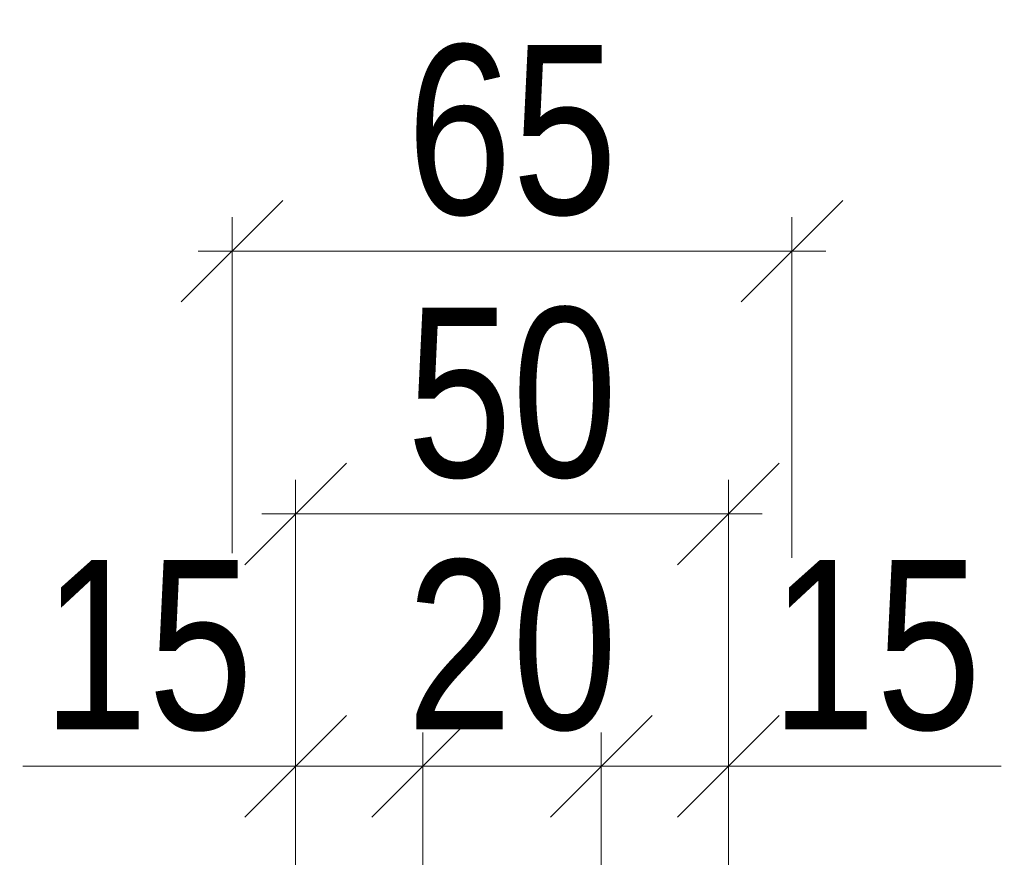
# Model space of a CAD drawing. Header units: millimetres. Extents: x -300186 to 535068, y -28581 to 763298.
# Tile 74 of 256: x -1137 to -1021, y 138057 to 138156. Entities that reach past the tile are written whole.
import ezdxf

# ---------------------------------------------------------------- set-up
doc = ezdxf.new("R2010")
doc.units = ezdxf.units.MM
doc.header["$LTSCALE"] = 10
doc.header["$PDSIZE"] = -4
doc.layers.add('ACO_KOTY', color=5, linetype='Continuous', lineweight=13)
doc.styles.add('ACO', font='arial.ttf', dxfattribs={"width": 0.8})
doc.dimstyles.new('M1_4 (šipky)', dxfattribs={"dimscale": 4, "dimtxt": 3, "dimasz": 3, "dimexe": 1, "dimexo": 1, "dimgap": 1, "dimtad": 1, "dimdec": 0, "dimtxsty": 'ACO', "dimcen": 3, "dimdle": 1, "dimclrd": 256, "dimclre": 256, "dimclrt": 7, "dimadec": 1, "dimazin": 2, "dimtfac": 0.8, "dimtmove": 0, "dimatfit": 0, "dimldrblk": 'DOTSMALL', "dimfxl": 1, "dimlwd": -1, "dimlwe": -1, "dimarcsym": 1})

# ---------------------------------------------------------------- blocks, each defined once
blk = doc.blocks.new('_OBLIQUE')
at = {"color": 0, "linetype": 'ByBlock'}
blk.add_line((-0.5, -0.5), (0.5, 0.5), dxfattribs=at)
blk = doc.blocks.new('*D1071')
at = {"layer": 'ACO_KOTY', "color": 0, "transparency": 16777216}
for p, q in [((-1104.31, 138050.54), (-1104.31, 138071.46)), ((-1089.31, 138050.54), (-1089.31, 138071.46)), ((-1104.31, 138067.46), (-1116.31, 138067.46)), ((-1104.31, 138067.46), (-1089.31, 138067.46)), ((-1089.31, 138067.46), (-1021.01, 138067.46))]:
    blk.add_line(p, q, dxfattribs=at)
at = {"layer": 'Defpoints', "color": 0, "lineweight": -3, "transparency": 16777216}
for p in [(-1089.31, 138067.46), (-1104.31, 138046.54), (-1089.31, 138046.54)]:
    blk.add_point(p, dxfattribs=at)
at = {"layer": 'ACO_KOTY', "color": 0, "transparency": 16777216, "xscale": 12, "yscale": 12, "zscale": 12}
blk.add_blockref('_OBLIQUE', (-1104.31, 138067.46), dxfattribs=at)
at = {"layer": 'ACO_KOTY', "color": 0, "transparency": 16777216, "xscale": 12, "yscale": 12, "zscale": 12, "rotation": 180}
blk.add_blockref('_OBLIQUE', (-1089.31, 138067.46), dxfattribs=at)
at = {"layer": 'ACO_KOTY', "color": 7, "transparency": 16777216, "insert": (-1035.78, 138081.67), "char_height": 20, "attachment_point": 5, "style": 'ACO'}
blk.add_mtext('15', dxfattribs=at)
blk = doc.blocks.new('_DotSmall')
at = {"color": 0, "linetype": 'ByBlock', "const_width": 0.5}
blk.add_lwpolyline([(-0.0625, 0, 1), (0.0625, 0, 1)], format="xyb", close=True, dxfattribs=at)
blk = doc.blocks.new('*D1072')
at = {"layer": 'ACO_KOTY', "color": 0, "transparency": 16777216}
for p, q in [((-1089.31, 138050.54), (-1089.31, 138071.46)), ((-1068.22, 138050.54), (-1068.22, 138071.46)), ((-1064.22, 138067.46), (-1093.31, 138067.46))]:
    blk.add_line(p, q, dxfattribs=at)
at = {"layer": 'Defpoints', "color": 0, "lineweight": -3, "transparency": 16777216}
for p in [(-1089.31, 138067.46), (-1089.31, 138046.54), (-1068.22, 138046.54)]:
    blk.add_point(p, dxfattribs=at)
at = {"layer": 'ACO_KOTY', "color": 0, "transparency": 16777216, "xscale": 12, "yscale": 12, "zscale": 12, "rotation": 180}
blk.add_blockref('_OBLIQUE', (-1089.31, 138067.46), dxfattribs=at)
at = {"layer": 'ACO_KOTY', "color": 0, "transparency": 16777216, "xscale": 12, "yscale": 12, "zscale": 12}
blk.add_blockref('_OBLIQUE', (-1068.22, 138067.46), dxfattribs=at)
at = {"layer": 'ACO_KOTY', "color": 7, "transparency": 16777216, "insert": (-1078.76, 138081.67), "char_height": 20, "attachment_point": 5, "style": 'ACO'}
blk.add_mtext('20', dxfattribs=at)
blk = doc.blocks.new('*D1073')
at = {"layer": 'ACO_KOTY', "color": 0, "transparency": 16777216}
for p, q in [((-1068.22, 138050.54), (-1068.22, 138071.46)), ((-1053.22, 138050.54), (-1053.22, 138071.46)), ((-1068.22, 138067.46), (-1136.52, 138067.46)), ((-1053.22, 138067.46), (-1068.22, 138067.46)), ((-1053.22, 138067.46), (-1041.22, 138067.46))]:
    blk.add_line(p, q, dxfattribs=at)
at = {"layer": 'Defpoints', "color": 0, "lineweight": -3, "transparency": 16777216}
for p in [(-1068.22, 138067.46), (-1068.22, 138046.54), (-1053.22, 138046.54)]:
    blk.add_point(p, dxfattribs=at)
at = {"layer": 'ACO_KOTY', "color": 0, "transparency": 16777216, "xscale": 12, "yscale": 12, "zscale": 12}
blk.add_blockref('_OBLIQUE', (-1068.22, 138067.46), dxfattribs=at)
at = {"layer": 'ACO_KOTY', "color": 0, "transparency": 16777216, "xscale": 12, "yscale": 12, "zscale": 12, "rotation": 180}
blk.add_blockref('_OBLIQUE', (-1053.22, 138067.46), dxfattribs=at)
at = {"layer": 'ACO_KOTY', "color": 7, "transparency": 16777216, "insert": (-1121.75, 138081.67), "char_height": 20, "attachment_point": 5, "style": 'ACO'}
blk.add_mtext('15', dxfattribs=at)
blk = doc.blocks.new('*D1074')
at = {"layer": 'ACO_KOTY', "color": 0, "transparency": 16777216}
for p, q in [((-1104.31, 138061.87), (-1104.31, 138101.26)), ((-1053.22, 138071.46), (-1053.22, 138101.26)), ((-1049.22, 138097.26), (-1108.31, 138097.26))]:
    blk.add_line(p, q, dxfattribs=at)
at = {"layer": 'Defpoints', "color": 0, "lineweight": -3, "transparency": 16777216}
for p in [(-1104.31, 138097.26), (-1053.22, 138067.46), (-1104.31, 138057.87)]:
    blk.add_point(p, dxfattribs=at)
at = {"layer": 'ACO_KOTY', "color": 0, "transparency": 16777216, "xscale": 12, "yscale": 12, "zscale": 12, "rotation": 180}
blk.add_blockref('_OBLIQUE', (-1104.31, 138097.26), dxfattribs=at)
at = {"layer": 'ACO_KOTY', "color": 0, "transparency": 16777216, "xscale": 12, "yscale": 12, "zscale": 12}
blk.add_blockref('_OBLIQUE', (-1053.22, 138097.26), dxfattribs=at)
at = {"layer": 'ACO_KOTY', "color": 7, "transparency": 16777216, "insert": (-1078.76, 138111.47), "char_height": 20, "attachment_point": 5, "style": 'ACO'}
blk.add_mtext('50', dxfattribs=at)
blk = doc.blocks.new('*D1076')
at = {"layer": 'ACO_KOTY', "color": 0, "transparency": 16777216}
for p, q in [((-1111.81, 138092.61), (-1111.81, 138132.28)), ((-1045.72, 138092.08), (-1045.72, 138132.28)), ((-1115.81, 138128.28), (-1041.72, 138128.28))]:
    blk.add_line(p, q, dxfattribs=at)
at = {"layer": 'Defpoints', "color": 0, "lineweight": -3, "transparency": 16777216}
for p in [(-1045.72, 138128.28), (-1111.81, 138088.61), (-1045.72, 138088.08)]:
    blk.add_point(p, dxfattribs=at)
at = {"layer": 'ACO_KOTY', "color": 0, "transparency": 16777216, "xscale": 12, "yscale": 12, "zscale": 12, "rotation": 180}
blk.add_blockref('_OBLIQUE', (-1111.81, 138128.28), dxfattribs=at)
at = {"layer": 'ACO_KOTY', "color": 0, "transparency": 16777216, "xscale": 12, "yscale": 12, "zscale": 12}
blk.add_blockref('_OBLIQUE', (-1045.72, 138128.28), dxfattribs=at)
at = {"layer": 'ACO_KOTY', "color": 7, "transparency": 16777216, "insert": (-1078.76, 138142.49), "char_height": 20, "attachment_point": 5, "style": 'ACO'}
blk.add_mtext('65', dxfattribs=at)

msp = doc.modelspace()

# ---------------------------------------------------------------- dimensions: what is measured, and where the dimension line sits
at = {"layer": 'ACO_KOTY', "color": 0}
for base, p1, p2, text, picture, middle in [((-1045.715, 138128.275), (-1111.814, 138088.608), (-1045.715, 138088.085), '65', '*D1076', (-1078.764, 138142.487)), ((-1104.312, 138097.256), (-1053.217, 138067.463), (-1104.312, 138057.874), '50', '*D1074', (-1078.764, 138111.468))]:
    dim = msp.add_linear_dim(base=base, p1=p1, p2=p2, text=text, dimstyle='M1_4 (šipky)', override={"dimtxt": 5, "dimblk1": 'OBLIQUE', "dimblk2": 'OBLIQUE', "dimsah": 1, "dimclrd": 0, "dimclre": 0}, dxfattribs=at)
    dim.commit()
    dim.dimension.update_dxf_attribs({"geometry": picture, "text_midpoint": middle})
for base, p1, p2, picture, middle in [((-1068.217, 138067.463), (-1053.217, 138046.542), (-1068.217, 138046.542), '*D1073', (-1121.75, 138067.463)), ((-1089.312, 138067.463), (-1104.312, 138046.542), (-1089.312, 138046.542), '*D1071', (-1035.779, 138067.463))]:
    dim = msp.add_linear_dim(base=base, p1=p1, p2=p2, dimstyle='M1_4 (šipky)', override={"dimtxt": 5, "dimblk1": 'OBLIQUE', "dimblk2": 'OBLIQUE', "dimsah": 1, "dimclrd": 0, "dimclre": 0}, dxfattribs=at)
    dim.commit()
    dim.dimension.update_dxf_attribs({"geometry": picture, "text_midpoint": middle, "dimtype": 160})
dim = msp.add_linear_dim(base=(-1089.312, 138067.463), p1=(-1068.217, 138046.542), p2=(-1089.312, 138046.542), text='20', dimstyle='M1_4 (šipky)', override={"dimtxt": 5, "dimblk1": 'OBLIQUE', "dimblk2": 'OBLIQUE', "dimsah": 1, "dimclrd": 0, "dimclre": 0}, dxfattribs=at)
dim.commit()
dim.dimension.update_dxf_attribs({"geometry": '*D1072', "text_midpoint": (-1078.764, 138067.463), "dimtype": 160})

doc.saveas('drawing.dxf')
